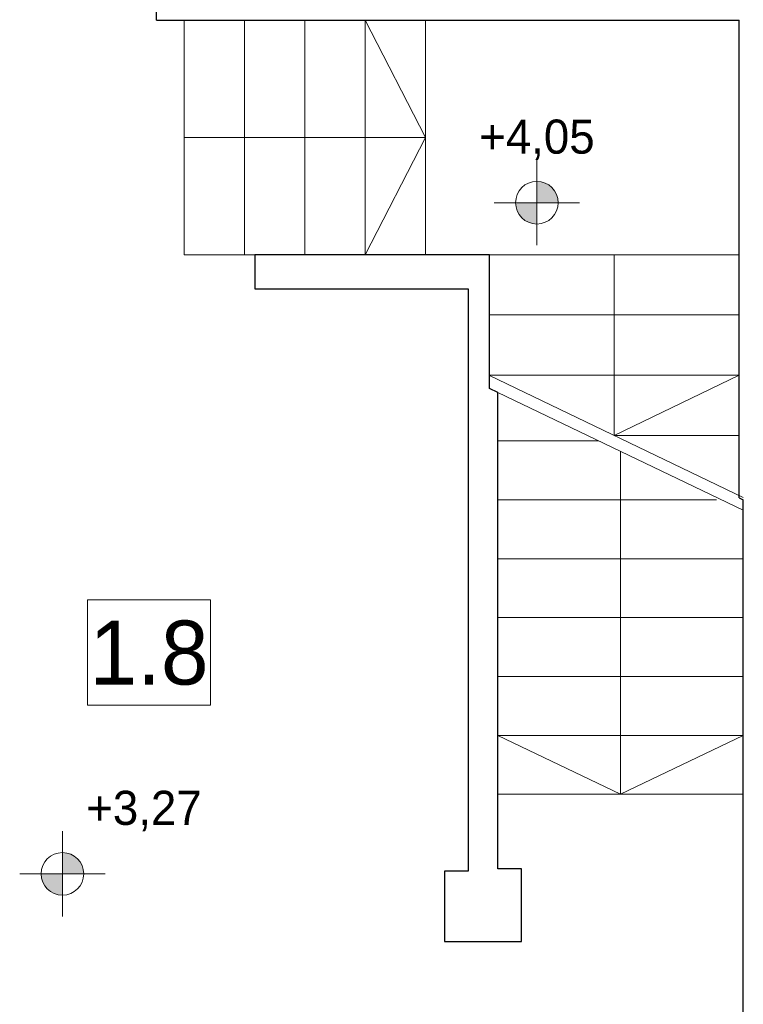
# Model space of a CAD drawing. Extents: x -613240 to -325500, y -25863 to 152403.
# Tile 168 of 254: x -418576 to -415185, y 64128 to 68745. Entities that reach past the tile are written whole.
import ezdxf

# ---------------------------------------------------------------- set-up
doc = ezdxf.new("R2010")
doc.units = 0
doc.header["$MEASUREMENT"] = 0
for name, color, linetype, lineweight in [('INWENT OPISY_Nr_Pióra__21', 7, 'Continuous', 9), ('INWENT RZĘDNE_Nr_Pióra__21', 7, 'Continuous', 9), ('INWENT.ŚCIANY_Nr_Pióra__1', 7, 'Continuous', 25), ('Istniejące schody_Nr_Pióra__5', 7, 'Continuous', 13)]:
    doc.layers.add(name, color=color, linetype=linetype, lineweight=lineweight)
doc.layers.add('INWENT RZĘDNE', color=7, linetype='Continuous')
doc.styles.add('GENERATED_STYLE_2', font='txt')
doc.styles.add('GENERATED_STYLE_3', font='txt')

# ---------------------------------------------------------------- blocks, each defined once
blk = doc.blocks.new('Koty wysokościowe_19', base_point=(-416152.2, 67886.8))
at = {"layer": 'INWENT RZĘDNE_Nr_Pióra__21', "linetype": 'Continuous'}
for points in [[(-416152.2, 67886.8), (-416052.2, 67886.8), (-416059.8, 67925.1), (-416081.5, 67957.5), (-416113.9, 67979.2), (-416152.2, 67986.8)], [(-416152.2, 67886.8), (-416252.2, 67886.8), (-416244.6, 67848.5), (-416222.9, 67816.1), (-416190.5, 67794.4), (-416152.2, 67786.8)]]:
    blk.add_hatch(color=256, dxfattribs=at).paths.add_polyline_path(points, flags=0)
for p, q in [((-416152.2, 67686.8), (-416152.2, 68086.8)), ((-416352.2, 67886.8), (-415952.2, 67886.8))]:
    blk.add_line(p, q, dxfattribs=at)
blk.add_circle((-416152.2, 67886.8), 100, dxfattribs=at)
at = {"layer": 'INWENT RZĘDNE_Nr_Pióra__21', "insert": (-416423, 68086.8), "char_height": 160, "attachment_point": 7, "style": 'GENERATED_STYLE_2'}
blk.add_mtext('{+4,05}', dxfattribs=at)
blk = doc.blocks.new('Koty wysokościowe_24', base_point=(-418376.1, 64739.3))
at = {"layer": 'INWENT RZĘDNE_Nr_Pióra__21', "linetype": 'Continuous'}
for points in [[(-418376.1, 64739.3), (-418276.1, 64739.3), (-418283.7, 64777.5), (-418305.4, 64810), (-418337.9, 64831.6), (-418376.1, 64839.3)], [(-418376.1, 64739.3), (-418476.1, 64739.3), (-418468.5, 64701), (-418446.8, 64668.5), (-418414.4, 64646.9), (-418376.1, 64639.3)]]:
    blk.add_hatch(color=256, dxfattribs=at).paths.add_polyline_path(points, flags=0)
for p, q in [((-418376.1, 64539.3), (-418376.1, 64939.3)), ((-418576.1, 64739.3), (-418176.1, 64739.3))]:
    blk.add_line(p, q, dxfattribs=at)
blk.add_circle((-418376.1, 64739.3), 100, dxfattribs=at)
at = {"layer": 'INWENT RZĘDNE_Nr_Pióra__21', "insert": (-418264.4, 64939.3), "char_height": 160, "attachment_point": 7, "style": 'GENERATED_STYLE_2'}
blk.add_mtext('{+3,27}', dxfattribs=at)

msp = doc.modelspace()

# ---------------------------------------------------------------- linework, layer by layer
at = {"layer": 'INWENT.ŚCIANY_Nr_Pióra__1', "linetype": 'Continuous'}
for p, q in [((-417934.9, 68742.6), (-417934.9, 69042.6)), ((-417934.9, 68742.6), (-415204.9, 68742.6)), ((-415204.9, 66503), (-415204.9, 68742.6)), ((-416374.9, 67642.6), (-417474.9, 67642.6)), ((-417474.9, 67642.6), (-417474.9, 67482.6)), ((-416374.9, 67016.1), (-416374.9, 67642.6)), ((-417474.9, 67482.6), (-416474.9, 67482.6)), ((-416474.9, 67482.6), (-416474.9, 64752.6)), ((-416334.9, 66996.9), (-416374.9, 67016.1)), ((-416334.9, 64762.6), (-416334.9, 66996.9)), ((-415204.9, 66503), (-415184.9, 66493.4)), ((-415184.9, 62282.6), (-415184.9, 66493.4)), ((-416474.9, 64752.6), (-416584.9, 64752.6)), ((-416584.9, 64752.6), (-416584.9, 64422.6)), ((-416224.9, 64762.6), (-416334.9, 64762.6)), ((-416224.9, 64422.6), (-416224.9, 64762.6)), ((-416584.9, 64422.6), (-416224.9, 64422.6))]:
    msp.add_line(p, q, dxfattribs=at)
at = {"layer": 'Istniejące schody_Nr_Pióra__5', "linetype": 'Continuous'}
for p, q in [((-417804.9, 68742.6), (-417804.9, 67642.6)), ((-417522.4, 68742.6), (-417522.4, 67642.6)), ((-417239.9, 68742.6), (-417239.9, 67642.6)), ((-416957.4, 68742.6), (-416957.4, 67642.6)), ((-416674.9, 68192.6), (-416957.4, 68742.6)), ((-416674.9, 68742.6), (-416674.9, 67642.6)), ((-417804.9, 68192.6), (-416674.9, 68192.6)), ((-416674.9, 68192.6), (-416957.4, 67642.6)), ((-417804.9, 67642.6), (-417474.9, 67642.6)), ((-416374.9, 67642.6), (-415204.9, 67642.6)), ((-415789.9, 67642.6), (-415789.9, 66795.1)), ((-415204.9, 67360.1), (-416374.9, 67360.1)), ((-415204.9, 67077.6), (-416374.9, 67077.6)), ((-415184.9, 66504.5), (-416374.9, 67076.1)), ((-415789.9, 66795.1), (-415204.9, 67077.6)), ((-415184.9, 66444.5), (-416374.9, 67016.1)), ((-416334.9, 66769.5), (-415861.6, 66769.5)), ((-415204.9, 66795.1), (-415789.9, 66795.1)), ((-415759.9, 66720.7), (-415759.9, 65112.6)), ((-416334.9, 66493.4), (-415309.9, 66493.4)), ((-416334.9, 66217.2), (-415184.9, 66217.2)), ((-416334.9, 65941.1), (-415184.9, 65941.1)), ((-416334.9, 65664.9), (-415184.9, 65664.9)), ((-416334.9, 65388.8), (-415184.9, 65388.8)), ((-415759.9, 65112.6), (-416334.9, 65388.8)), ((-415759.9, 65112.6), (-415184.9, 65388.8)), ((-416334.9, 65112.6), (-415184.9, 65112.6))]:
    msp.add_line(p, q, dxfattribs=at)

# ---------------------------------------------------------------- block references
at = {"layer": 'INWENT RZĘDNE'}
for name, p in [('Koty wysokościowe_19', (-416152.2, 67886.8)), ('Koty wysokościowe_24', (-418376.1, 64739.3))]:
    msp.add_blockref(name, p, dxfattribs=at)

# ---------------------------------------------------------------- wipeouts: each hides what was drawn before it
at = {"linetype": 'Continuous', "ltscale": 1692457.140454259}
msp.add_wipeout([(-418257.9, 66025.2), (-417681.9, 66025.2), (-417681.9, 65531.1), (-418257.9, 65531.1)], dxfattribs=at).dxf.layer = 'INWENT OPISY_Nr_Pióra__21'

# ---------------------------------------------------------------- next in the draw order: linework, layer by layer
at = {"layer": 'INWENT OPISY_Nr_Pióra__21', "linetype": 'Continuous', "flags": 128}
msp.add_lwpolyline([(-418257.9, 66025.2), (-417681.9, 66025.2), (-417681.9, 65531.1), (-418257.9, 65531.1)], close=True, dxfattribs=at)

# ---------------------------------------------------------------- next in the draw order: texts
at = {"layer": 'INWENT OPISY_Nr_Pióra__21', "linetype": 'Continuous', "insert": (-417969.9, 65622.9), "char_height": 300, "attachment_point": 8, "style": 'GENERATED_STYLE_3'}
msp.add_mtext('{1.8 }', dxfattribs=at)

doc.saveas('drawing.dxf')
